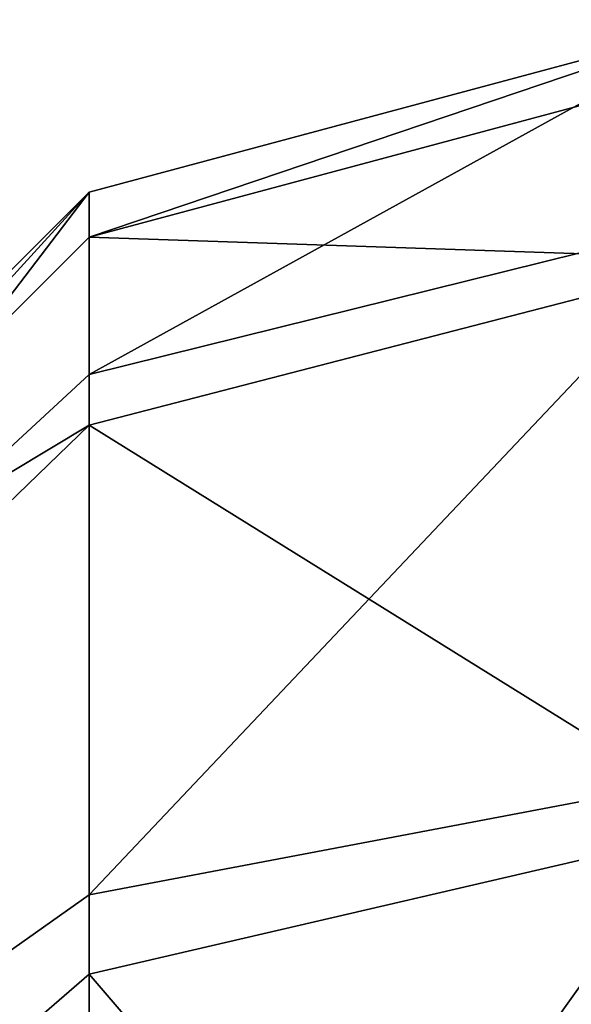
# Model space of a CAD drawing. Header units: inches. Extents: x 0 to 28, y -28 to 0.
# Tile 22 of 62: x 0.111 to 0.219, y -0.183 to 0.009. Entities that reach past the tile are written whole.
import ezdxf

# ---------------------------------------------------------------- set-up
doc = ezdxf.new("R2010")
doc.units = ezdxf.units.IN
doc.header["$LTSCALE"] = 0.03937
doc.header["$MEASUREMENT"] = 0
doc.layers.add('A-FURN-3-ST', color=151, linetype='Continuous')

msp = doc.modelspace()

# ---------------------------------------------------------------- meshes
at = {"layer": 'A-FURN-3-ST'}
mesh = msp.add_polyface(dxfattribs=at)
corners = [(0.25, -0.32248, 17.67812), (27.75, -0.32248, 17.67812), (0.25, -0.14765, 17.45049), (27.75, -0.14765, 17.45049), (0.25, -0.03766, 17.18538), (27.75, -0.03766, 17.18538), (0.25, 0, 16.90085), (27.75, 0.00877, 5.50038), (0.25, 0.00877, 5.50038), (0.25, -0.02918, 5.30892), (27.75, -0.02918, 5.30892), (0.25, -0.13754, 5.14658), (27.75, -0.13754, 5.14658), (0.25, -0.2998, 5.0381), (0, -0.27466, 5.37511), (0, -0.24123, 5.50019), (0.03349, -0.14469, 5.35669), (0.03349, -0.11623, 5.50029), (0.125, -0.02472, 5.50036), (0.125, -0.06013, 5.32172), (0.125, -0.16123, 5.17026), (0.125, -0.31262, 5.06904), (0.03349, -0.34766, 5.15357), (0.03349, -0.22596, 5.23494), (0, -0.36617, 5.28353), (0, -0.25, 16.90065), (0.03349, -0.125, 16.90075), (0.125, -0.03349, 16.90082), (0, -0.3641, 17.32538), (0.03349, -0.41084, 17.58969), (0.03349, -0.25588, 17.38793), (0, -0.2791, 17.12052), (0.03349, -0.15838, 17.15295), (0.125, -0.07001, 17.17669), (0.125, -0.34616, 17.65442), (0.125, -0.17665, 17.43373), (0, -0.49123, 5.25)]
mesh.append_faces([[corners[k] for k in face] for face in [(0, 1, 2), (2, 3, 4), (4, 5, 6), (6, 7, 8), (8, 7, 9), (9, 10, 11), (11, 12, 13), (14, 15, 16), (16, 15, 17), (16, 17, 18), (16, 18, 19), (19, 18, 8), (19, 8, 9), (19, 9, 20), (20, 9, 11), (20, 11, 21), (21, 11, 13), (21, 22, 23, 20), (20, 23, 16, 19), (22, 24, 23), (23, 24, 14), (23, 14, 16), (15, 25, 17), (17, 25, 26), (17, 26, 18), (18, 26, 27), (18, 27, 8), (8, 27, 6), (28, 29, 30), (28, 30, 31), (31, 30, 32), (31, 32, 25), (25, 32, 26), (26, 32, 33), (26, 33, 27), (27, 33, 4), (27, 4, 6), (29, 34, 35, 30), (30, 35, 33, 32), (34, 0, 35), (35, 0, 2), (35, 2, 33), (33, 2, 4), (36, 15, 14)]])

doc.saveas('drawing.dxf')
